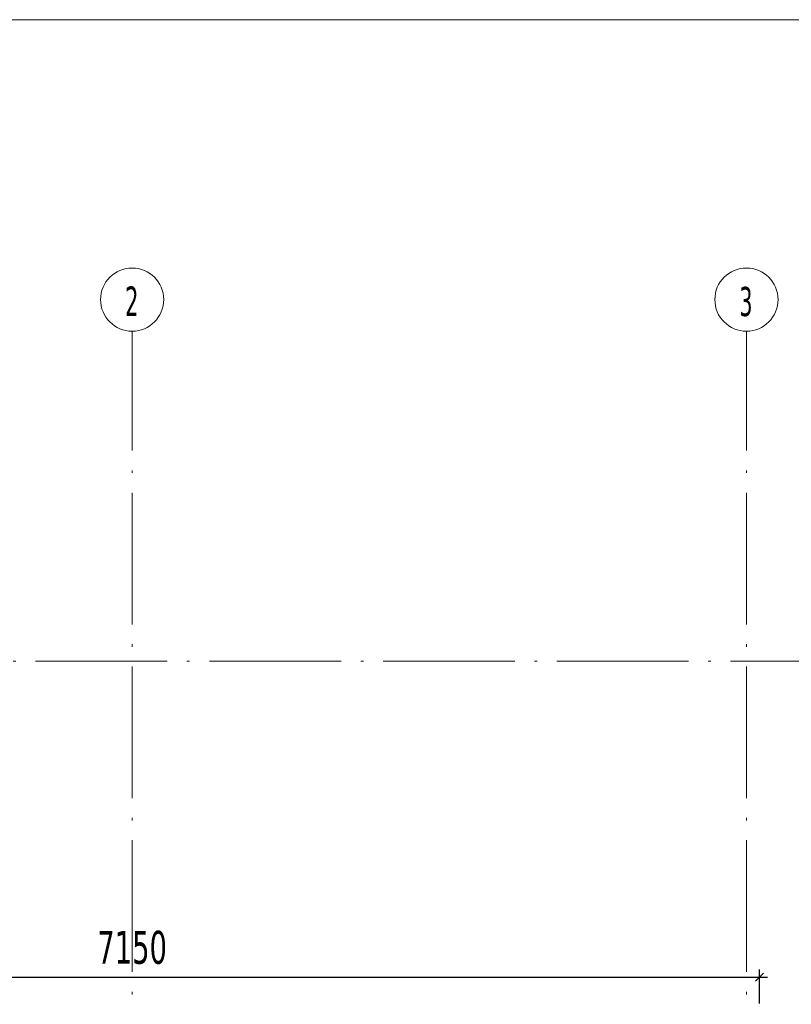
# Model space of a CAD drawing. Header units: millimetres. Extents: x 0 to 1517, y -116 to 725.
# Tile 22 of 256: x 425 to 484, y 165 to 239. Entities that reach past the tile are written whole.
import ezdxf

# ---------------------------------------------------------------- set-up
doc = ezdxf.new("R2010")
doc.units = ezdxf.units.MM
doc.linetypes.add('CADWORK_5', pattern=[13.2, 10, -1.5, 0.2, -1.5])
doc.layers.add('Ech.1_75', color=7, linetype='Continuous')
doc.styles.add('tahoma-', font='txt', dxfattribs={"height": 1})
doc.styles.add('tahoma-z-r', font='txt', dxfattribs={"width": 0.704918})
doc.dimstyles.new('ISO-25', dxfattribs={"dimtxt": 2.5, "dimasz": 2.5, "dimexe": 1.25, "dimexo": 0.625, "dimtad": 1, "dimtxsty": 'Standard', "dimcen": 2.5, "dimadec": 0, "dimazin": 0, "dimtfac": 1, "dimtmove": 0, "dimatfit": 3, "dimfxl": 1, "dimarcsym": 0})

# ---------------------------------------------------------------- blocks, each defined once
blk = doc.blocks.new('cw-dimension-symbol2')
at = {"color": 0, "linetype": 'Continuous', "lineweight": -2}
for p, q in [((-1, 0), (1, 0)), ((-0.5, -0.5), (0.5, 0.5))]:
    blk.add_line(p, q, dxfattribs=at)
blk = doc.blocks.new('*D191')
at = {"layer": 'Defpoints', "color": 0}
for p in [(481.575, 166.586), (386.241, 164.586), (481.575, 164.586)]:
    blk.add_point(p, dxfattribs=at)
at = {"layer": 'Ech.1_75', "color": 0, "linetype": 'Continuous', "lineweight": -2}
for p, q in [((386.241, 164.586), (386.241, 167.186)), ((481.575, 164.586), (481.575, 167.186)), ((386.841, 166.586), (480.975, 166.586))]:
    blk.add_line(p, q, dxfattribs=at)
at = {"layer": 'Ech.1_75', "color": 0, "lineweight": -2, "xscale": 0.6000000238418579, "yscale": 0.6000000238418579, "zscale": 0.6000000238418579, "rotation": 180}
blk.add_blockref('cw-dimension-symbol2', (386.241, 166.586), dxfattribs=at)
at = {"layer": 'Ech.1_75', "color": 0, "lineweight": -2, "xscale": 0.6000000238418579, "yscale": 0.6000000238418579, "zscale": 0.6000000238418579}
blk.add_blockref('cw-dimension-symbol2', (481.575, 166.586), dxfattribs=at)
at = {"layer": 'Ech.1_75', "color": 7, "linetype": 'Continuous', "lineweight": 5, "insert": (433.908, 168.836), "char_height": 2.5, "attachment_point": 5, "style": 'tahoma-z-r'}
blk.add_mtext('7150', dxfattribs=at)

msp = doc.modelspace()

# ---------------------------------------------------------------- linework, layer by layer
at = {"layer": 'Ech.1_75', "color": 7, "linetype": 'CADWORK_5', "lineweight": 5}
msp.add_lwpolyline([(360.575, 190.588), (519.917, 190.588)], dxfattribs=at)

# ---------------------------------------------------------------- dimensions: what is measured, and where the dimension line sits
at = {"layer": 'Ech.1_75', "color": 7, "linetype": 'Continuous', "lineweight": 5}
dim = msp.add_linear_dim(base=(481.575, 166.586), p1=(386.241, 164.586), p2=(481.575, 164.586), angle=0, text='7150', dimstyle='ISO-25', override={"dimtxt": 2.5, "dimasz": 0.6, "dimexe": 0.6, "dimexo": 0, "dimgap": 0, "dimdec": 2, "dimlfac": 1, "dimtxsty": 'tahoma-z-r', "dimblk": 'cw-dimension-symbol2', "dimclrt": 7, "dimtmove": 2}, dxfattribs=at)
dim.commit()
dim.dimension.update_dxf_attribs({"geometry": '*D191', "text_midpoint": (433.908, 168.836), "dimtype": 161})

# ---------------------------------------------------------------- wipeouts: each hides what was drawn before it
at = {"linetype": 'Continuous'}
for points in [[(433.908, 215.655), (433.923, 215.655), (433.938, 215.655), (433.953, 215.656), (433.968, 215.656), (433.983, 215.656), (433.998, 215.657), (434.014, 215.657), (434.029, 215.658), (434.044, 215.659), (434.059, 215.66), (434.074, 215.661), (434.089, 215.662), (434.104, 215.663), (434.119, 215.664), (434.134, 215.666), (434.149, 215.667), (434.164, 215.669), (434.179, 215.67), (434.194, 215.672), (434.209, 215.674), (434.224, 215.676), (434.239, 215.678), (434.254, 215.68), (434.269, 215.682), (434.283, 215.685), (434.298, 215.687), (434.313, 215.69), (434.328, 215.692), (434.343, 215.695), (434.358, 215.698), (434.373, 215.7), (434.387, 215.703), (434.402, 215.707), (434.417, 215.71), (434.432, 215.713), (434.446, 215.716), (434.461, 215.72), (434.476, 215.723), (434.49, 215.727), (434.505, 215.731), (434.519, 215.734), (434.534, 215.738), (434.549, 215.742), (434.563, 215.746), (434.578, 215.75), (434.592, 215.755), (434.606, 215.759), (434.621, 215.763), (434.635, 215.768), (434.65, 215.773), (434.664, 215.777), (434.678, 215.782), (434.693, 215.787), (434.707, 215.792), (434.721, 215.797), (434.735, 215.802), (434.749, 215.807), (434.763, 215.813), (434.777, 215.818), (434.792, 215.824), (434.806, 215.829), (434.819, 215.835), (434.833, 215.841), (434.847, 215.847), (434.861, 215.852), (434.875, 215.859), (434.889, 215.865), (434.903, 215.871), (434.916, 215.877), (434.93, 215.884), (434.944, 215.89), (434.957, 215.897), (434.971, 215.903), (434.984, 215.91), (434.998, 215.917), (435.011, 215.924), (435.024, 215.931), (435.038, 215.938), (435.051, 215.945), (435.064, 215.952), (435.077, 215.959), (435.091, 215.967), (435.104, 215.974), (435.117, 215.982), (435.13, 215.989), (435.143, 215.997), (435.156, 216.005), (435.168, 216.013), (435.181, 216.021), (435.194, 216.029), (435.207, 216.037), (435.219, 216.045), (435.232, 216.053), (435.245, 216.062), (435.257, 216.07), (435.269, 216.079), (435.282, 216.087), (435.294, 216.096), (435.306, 216.105), (435.319, 216.113), (435.331, 216.122), (435.343, 216.131), (435.355, 216.14), (435.367, 216.15), (435.379, 216.159), (435.391, 216.168), (435.403, 216.177), (435.414, 216.187), (435.426, 216.196), (435.438, 216.206), (435.449, 216.216), (435.461, 216.225), (435.472, 216.235), (435.484, 216.245), (435.495, 216.255), (435.506, 216.265), (435.518, 216.275), (435.529, 216.285), (435.54, 216.295), (435.551, 216.306), (435.562, 216.316), (435.573, 216.326), (435.584, 216.337), (435.594, 216.347), (435.605, 216.358), (435.616, 216.369), (435.626, 216.38), (435.637, 216.39), (435.647, 216.401), (435.658, 216.412), (435.668, 216.423), (435.678, 216.434), (435.688, 216.445), (435.698, 216.457), (435.708, 216.468), (435.718, 216.479), (435.728, 216.491), (435.738, 216.502), (435.748, 216.514), (435.757, 216.525), (435.767, 216.537), (435.776, 216.549), (435.786, 216.56), (435.795, 216.572), (435.804, 216.584), (435.814, 216.596), (435.823, 216.608), (435.832, 216.62), (435.841, 216.632), (435.85, 216.644), (435.858, 216.657), (435.867, 216.669), (435.876, 216.681), (435.884, 216.694), (435.893, 216.706), (435.901, 216.719), (435.91, 216.731), (435.918, 216.744), (435.926, 216.756), (435.934, 216.769), (435.942, 216.782), (435.95, 216.795), (435.958, 216.808), (435.966, 216.82), (435.974, 216.833), (435.981, 216.846), (435.989, 216.859), (435.996, 216.873), (436.004, 216.886), (436.011, 216.899), (436.018, 216.912), (436.026, 216.925), (436.033, 216.939), (436.04, 216.952), (436.046, 216.966), (436.053, 216.979), (436.06, 216.992), (436.067, 217.006), (436.073, 217.02), (436.08, 217.033), (436.086, 217.047), (436.092, 217.061), (436.098, 217.074), (436.105, 217.088), (436.111, 217.102), (436.117, 217.116), (436.122, 217.13), (436.128, 217.144), (436.134, 217.158), (436.139, 217.172), (436.145, 217.186), (436.15, 217.2), (436.156, 217.214), (436.161, 217.228), (436.166, 217.242), (436.171, 217.256), (436.176, 217.271), (436.181, 217.285), (436.186, 217.299), (436.191, 217.313), (436.195, 217.328), (436.2, 217.342), (436.204, 217.357), (436.208, 217.371), (436.213, 217.386), (436.217, 217.4), (436.221, 217.415), (436.225, 217.429), (436.229, 217.444), (436.233, 217.458), (436.236, 217.473), (436.24, 217.488), (436.243, 217.502), (436.247, 217.517), (436.25, 217.532), (436.253, 217.546), (436.257, 217.561), (436.26, 217.576), (436.263, 217.591), (436.265, 217.605), (436.268, 217.62), (436.271, 217.635), (436.274, 217.65), (436.276, 217.665), (436.278, 217.68), (436.281, 217.695), (436.283, 217.709), (436.285, 217.724), (436.287, 217.739), (436.289, 217.754), (436.291, 217.769), (436.293, 217.784), (436.294, 217.799), (436.296, 217.814), (436.297, 217.829), (436.299, 217.844), (436.3, 217.859), (436.301, 217.874), (436.302, 217.889), (436.303, 217.904), (436.304, 217.919), (436.305, 217.935), (436.306, 217.95), (436.306, 217.965), (436.307, 217.98), (436.307, 217.995), (436.308, 218.01), (436.308, 218.025), (436.308, 218.04), (436.308, 218.055), (436.308, 218.07), (436.308, 218.085), (436.308, 218.1), (436.307, 218.115), (436.307, 218.13), (436.306, 218.146), (436.306, 218.161), (436.305, 218.176), (436.304, 218.191), (436.303, 218.206), (436.302, 218.221), (436.301, 218.236), (436.3, 218.251), (436.299, 218.266), (436.297, 218.281), (436.296, 218.296), (436.294, 218.311), (436.293, 218.326), (436.291, 218.341), (436.289, 218.356), (436.287, 218.371), (436.285, 218.386), (436.283, 218.401), (436.281, 218.416), (436.278, 218.431), (436.276, 218.445), (436.274, 218.46), (436.271, 218.475), (436.268, 218.49), (436.265, 218.505), (436.263, 218.52), (436.26, 218.534), (436.257, 218.549), (436.253, 218.564), (436.25, 218.579), (436.247, 218.593), (436.243, 218.608), (436.24, 218.623), (436.236, 218.637), (436.233, 218.652), (436.229, 218.667), (436.225, 218.681), (436.221, 218.696), (436.217, 218.71), (436.213, 218.725), (436.208, 218.739), (436.204, 218.754), (436.2, 218.768), (436.195, 218.782), (436.191, 218.797), (436.186, 218.811), (436.181, 218.825), (436.176, 218.84), (436.171, 218.854), (436.166, 218.868), (436.161, 218.882), (436.156, 218.896), (436.15, 218.91), (436.145, 218.925), (436.139, 218.939), (436.134, 218.953), (436.128, 218.967), (436.122, 218.981), (436.117, 218.994), (436.111, 219.008), (436.105, 219.022), (436.098, 219.036), (436.092, 219.05), (436.086, 219.063), (436.08, 219.077), (436.073, 219.091), (436.067, 219.104), (436.06, 219.118), (436.053, 219.131), (436.046, 219.145), (436.04, 219.158), (436.033, 219.171), (436.026, 219.185), (436.018, 219.198), (436.011, 219.211), (436.004, 219.225), (435.996, 219.238), (435.989, 219.251), (435.981, 219.264), (435.974, 219.277), (435.966, 219.29), (435.958, 219.303), (435.95, 219.316), (435.942, 219.328), (435.934, 219.341), (435.926, 219.354), (435.918, 219.366), (435.91, 219.379), (435.901, 219.392), (435.893, 219.404), (435.884, 219.417), (435.876, 219.429), (435.867, 219.441), (435.858, 219.454), (435.85, 219.466), (435.841, 219.478), (435.832, 219.49), (435.823, 219.502), (435.814, 219.514), (435.804, 219.526), (435.795, 219.538), (435.786, 219.55), (435.776, 219.562), (435.767, 219.573), (435.757, 219.585), (435.748, 219.597), (435.738, 219.608), (435.728, 219.62), (435.718, 219.631), (435.708, 219.642), (435.698, 219.654), (435.688, 219.665), (435.678, 219.676), (435.668, 219.687), (435.658, 219.698), (435.647, 219.709), (435.637, 219.72), (435.626, 219.731), (435.616, 219.741), (435.605, 219.752), (435.594, 219.763), (435.584, 219.773), (435.573, 219.784), (435.562, 219.794), (435.551, 219.805), (435.54, 219.815), (435.529, 219.825), (435.518, 219.835), (435.506, 219.845), (435.495, 219.855), (435.484, 219.865), (435.472, 219.875), (435.461, 219.885), (435.449, 219.895), (435.438, 219.904), (435.426, 219.914), (435.414, 219.923), (435.403, 219.933), (435.391, 219.942), (435.379, 219.951), (435.367, 219.961), (435.355, 219.97), (435.343, 219.979), (435.331, 219.988), (435.319, 219.997), (435.306, 220.006), (435.294, 220.014), (435.282, 220.023), (435.269, 220.032), (435.257, 220.04), (435.245, 220.049), (435.232, 220.057), (435.219, 220.065), (435.207, 220.073), (435.194, 220.081), (435.181, 220.09), (435.168, 220.097), (435.156, 220.105), (435.143, 220.113), (435.13, 220.121), (435.117, 220.129), (435.104, 220.136), (435.091, 220.144), (435.077, 220.151), (435.064, 220.158), (435.051, 220.165), (435.038, 220.173), (435.024, 220.18), (435.011, 220.187), (434.998, 220.194), (434.984, 220.2), (434.971, 220.207), (434.957, 220.214), (434.944, 220.22), (434.93, 220.227), (434.916, 220.233), (434.903, 220.239), (434.889, 220.246), (434.875, 220.252), (434.861, 220.258), (434.847, 220.264), (434.833, 220.27), (434.819, 220.275), (434.806, 220.281), (434.792, 220.287), (434.777, 220.292), (434.763, 220.297), (434.749, 220.303), (434.735, 220.308), (434.721, 220.313), (434.707, 220.318), (434.693, 220.323), (434.678, 220.328), (434.664, 220.333), (434.65, 220.338), (434.635, 220.342), (434.621, 220.347), (434.606, 220.351), (434.592, 220.356), (434.578, 220.36), (434.563, 220.364), (434.549, 220.368), (434.534, 220.372), (434.519, 220.376), (434.505, 220.38), (434.49, 220.383), (434.476, 220.387), (434.461, 220.391), (434.446, 220.394), (434.432, 220.397), (434.417, 220.401), (434.402, 220.404), (434.387, 220.407), (434.373, 220.41), (434.358, 220.413), (434.343, 220.415), (434.328, 220.418), (434.313, 220.421), (434.298, 220.423), (434.283, 220.426), (434.269, 220.428), (434.254, 220.43), (434.239, 220.432), (434.224, 220.434), (434.209, 220.436), (434.194, 220.438), (434.179, 220.44), (434.164, 220.441), (434.149, 220.443), (434.134, 220.444), (434.119, 220.446), (434.104, 220.447), (434.089, 220.448), (434.074, 220.449), (434.059, 220.45), (434.044, 220.451), (434.029, 220.452), (434.014, 220.453), (433.998, 220.453), (433.983, 220.454), (433.968, 220.454), (433.953, 220.455), (433.938, 220.455), (433.923, 220.455), (433.908, 220.455), (433.893, 220.455), (433.878, 220.455), (433.863, 220.455), (433.848, 220.454), (433.833, 220.454), (433.818, 220.453), (433.802, 220.453), (433.787, 220.452), (433.772, 220.451), (433.757, 220.45), (433.742, 220.449), (433.727, 220.448), (433.712, 220.447), (433.697, 220.446), (433.682, 220.444), (433.667, 220.443), (433.652, 220.441), (433.637, 220.44), (433.622, 220.438), (433.607, 220.436), (433.592, 220.434), (433.577, 220.432), (433.562, 220.43), (433.547, 220.428), (433.533, 220.426), (433.518, 220.423), (433.503, 220.421), (433.488, 220.418), (433.473, 220.415), (433.458, 220.413), (433.443, 220.41), (433.429, 220.407), (433.414, 220.404), (433.399, 220.401), (433.384, 220.397), (433.37, 220.394), (433.355, 220.391), (433.34, 220.387), (433.326, 220.383), (433.311, 220.38), (433.297, 220.376), (433.282, 220.372), (433.267, 220.368), (433.253, 220.364), (433.238, 220.36), (433.224, 220.356), (433.21, 220.351), (433.195, 220.347), (433.181, 220.342), (433.166, 220.338), (433.152, 220.333), (433.138, 220.328), (433.123, 220.323), (433.109, 220.318), (433.095, 220.313), (433.081, 220.308), (433.067, 220.303), (433.053, 220.297), (433.039, 220.292), (433.025, 220.287), (433.011, 220.281), (432.997, 220.275), (432.983, 220.27), (432.969, 220.264), (432.955, 220.258), (432.941, 220.252), (432.927, 220.246), (432.914, 220.239), (432.9, 220.233), (432.886, 220.227), (432.873, 220.22), (432.859, 220.214), (432.845, 220.207), (432.832, 220.2), (432.818, 220.194), (432.805, 220.187), (432.792, 220.18), (432.778, 220.173), (432.765, 220.165), (432.752, 220.158), (432.739, 220.151), (432.725, 220.144), (432.712, 220.136), (432.699, 220.129), (432.686, 220.121), (432.673, 220.113), (432.66, 220.105), (432.648, 220.097), (432.635, 220.09), (432.622, 220.081), (432.609, 220.073), (432.597, 220.065), (432.584, 220.057), (432.572, 220.049), (432.559, 220.04), (432.547, 220.032), (432.534, 220.023), (432.522, 220.014), (432.51, 220.006), (432.497, 219.997), (432.485, 219.988), (432.473, 219.979), (432.461, 219.97), (432.449, 219.961), (432.437, 219.951), (432.425, 219.942), (432.413, 219.933), (432.402, 219.923), (432.39, 219.914), (432.378, 219.904), (432.367, 219.895), (432.355, 219.885), (432.344, 219.875), (432.332, 219.865), (432.321, 219.855), (432.31, 219.845), (432.298, 219.835), (432.287, 219.825), (432.276, 219.815), (432.265, 219.805), (432.254, 219.794), (432.243, 219.784), (432.232, 219.773), (432.222, 219.763), (432.211, 219.752), (432.2, 219.741), (432.19, 219.731), (432.179, 219.72), (432.169, 219.709), (432.158, 219.698), (432.148, 219.687), (432.138, 219.676), (432.128, 219.665), (432.118, 219.654), (432.108, 219.642), (432.098, 219.631), (432.088, 219.62), (432.078, 219.608), (432.068, 219.597), (432.059, 219.585), (432.049, 219.573), (432.04, 219.562), (432.03, 219.55), (432.021, 219.538), (432.012, 219.526), (432.002, 219.514), (431.993, 219.502), (431.984, 219.49), (431.975, 219.478), (431.966, 219.466), (431.958, 219.454), (431.949, 219.441), (431.94, 219.429), (431.932, 219.417), (431.923, 219.404), (431.915, 219.392), (431.906, 219.379), (431.898, 219.366), (431.89, 219.354), (431.882, 219.341), (431.874, 219.328), (431.866, 219.316), (431.858, 219.303), (431.85, 219.29), (431.842, 219.277), (431.835, 219.264), (431.827, 219.251), (431.82, 219.238), (431.812, 219.225), (431.805, 219.211), (431.798, 219.198), (431.791, 219.185), (431.783, 219.171), (431.776, 219.158), (431.77, 219.145), (431.763, 219.131), (431.756, 219.118), (431.749, 219.104), (431.743, 219.091), (431.736, 219.077), (431.73, 219.063), (431.724, 219.05), (431.718, 219.036), (431.711, 219.022), (431.705, 219.008), (431.699, 218.994), (431.694, 218.981), (431.688, 218.967), (431.682, 218.953), (431.677, 218.939), (431.671, 218.925), (431.666, 218.91), (431.66, 218.896), (431.655, 218.882), (431.65, 218.868), (431.645, 218.854), (431.64, 218.84), (431.635, 218.825), (431.63, 218.811), (431.625, 218.797), (431.621, 218.782), (431.616, 218.768), (431.612, 218.754), (431.608, 218.739), (431.603, 218.725), (431.599, 218.71), (431.595, 218.696), (431.591, 218.681), (431.587, 218.667), (431.583, 218.652), (431.58, 218.637), (431.576, 218.623), (431.573, 218.608), (431.569, 218.593), (431.566, 218.579), (431.563, 218.564), (431.559, 218.549), (431.556, 218.534), (431.553, 218.52), (431.551, 218.505), (431.548, 218.49), (431.545, 218.475), (431.542, 218.46), (431.54, 218.445), (431.538, 218.431), (431.535, 218.416), (431.533, 218.401), (431.531, 218.386), (431.529, 218.371), (431.527, 218.356), (431.525, 218.341), (431.523, 218.326), (431.522, 218.311), (431.52, 218.296), (431.519, 218.281), (431.517, 218.266), (431.516, 218.251), (431.515, 218.236), (431.514, 218.221), (431.513, 218.206), (431.512, 218.191), (431.511, 218.176), (431.51, 218.161), (431.51, 218.146), (431.509, 218.13), (431.509, 218.115), (431.508, 218.1), (431.508, 218.085), (431.508, 218.07), (431.508, 218.055), (431.508, 218.04), (431.508, 218.025), (431.508, 218.01), (431.509, 217.995), (431.509, 217.98), (431.51, 217.965), (431.51, 217.95), (431.511, 217.935), (431.512, 217.919), (431.513, 217.904), (431.514, 217.889), (431.515, 217.874), (431.516, 217.859), (431.517, 217.844), (431.519, 217.829), (431.52, 217.814), (431.522, 217.799), (431.523, 217.784), (431.525, 217.769), (431.527, 217.754), (431.529, 217.739), (431.531, 217.724), (431.533, 217.709), (431.535, 217.695), (431.538, 217.68), (431.54, 217.665), (431.542, 217.65), (431.545, 217.635), (431.548, 217.62), (431.551, 217.605), (431.553, 217.591), (431.556, 217.576), (431.559, 217.561), (431.563, 217.546), (431.566, 217.532), (431.569, 217.517), (431.573, 217.502), (431.576, 217.488), (431.58, 217.473), (431.583, 217.458), (431.587, 217.444), (431.591, 217.429), (431.595, 217.415), (431.599, 217.4), (431.603, 217.386), (431.608, 217.371), (431.612, 217.357), (431.616, 217.342), (431.621, 217.328), (431.625, 217.313), (431.63, 217.299), (431.635, 217.285), (431.64, 217.271), (431.645, 217.256), (431.65, 217.242), (431.655, 217.228), (431.66, 217.214), (431.666, 217.2), (431.671, 217.186), (431.677, 217.172), (431.682, 217.158), (431.688, 217.144), (431.694, 217.13), (431.699, 217.116), (431.705, 217.102), (431.711, 217.088), (431.718, 217.074), (431.724, 217.061), (431.73, 217.047), (431.736, 217.033), (431.743, 217.02), (431.749, 217.006), (431.756, 216.992), (431.763, 216.979), (431.77, 216.966), (431.776, 216.952), (431.783, 216.939), (431.791, 216.925), (431.798, 216.912), (431.805, 216.899), (431.812, 216.886), (431.82, 216.873), (431.827, 216.859), (431.835, 216.846), (431.842, 216.833), (431.85, 216.82), (431.858, 216.808), (431.866, 216.795), (431.874, 216.782), (431.882, 216.769), (431.89, 216.756), (431.898, 216.744), (431.906, 216.731), (431.915, 216.719), (431.923, 216.706), (431.932, 216.694), (431.94, 216.681), (431.949, 216.669), (431.958, 216.657), (431.966, 216.644), (431.975, 216.632), (431.984, 216.62), (431.993, 216.608), (432.002, 216.596), (432.012, 216.584), (432.021, 216.572), (432.03, 216.56), (432.04, 216.549), (432.049, 216.537), (432.059, 216.525), (432.068, 216.514), (432.078, 216.502), (432.088, 216.491), (432.098, 216.479), (432.108, 216.468), (432.118, 216.457), (432.128, 216.445), (432.138, 216.434), (432.148, 216.423), (432.158, 216.412), (432.169, 216.401), (432.179, 216.39), (432.19, 216.38), (432.2, 216.369), (432.211, 216.358), (432.222, 216.347), (432.232, 216.337), (432.243, 216.326), (432.254, 216.316), (432.265, 216.306), (432.276, 216.295), (432.287, 216.285), (432.298, 216.275), (432.31, 216.265), (432.321, 216.255), (432.332, 216.245), (432.344, 216.235), (432.355, 216.225), (432.367, 216.216), (432.378, 216.206), (432.39, 216.196), (432.402, 216.187), (432.413, 216.177), (432.425, 216.168), (432.437, 216.159), (432.449, 216.15), (432.461, 216.14), (432.473, 216.131), (432.485, 216.122), (432.497, 216.113), (432.51, 216.105), (432.522, 216.096), (432.534, 216.087), (432.547, 216.079), (432.559, 216.07), (432.572, 216.062), (432.584, 216.053), (432.597, 216.045), (432.609, 216.037), (432.622, 216.029), (432.635, 216.021), (432.648, 216.013), (432.66, 216.005), (432.673, 215.997), (432.686, 215.989), (432.699, 215.982), (432.712, 215.974), (432.725, 215.967), (432.739, 215.959), (432.752, 215.952), (432.765, 215.945), (432.778, 215.938), (432.792, 215.931), (432.805, 215.924), (432.818, 215.917), (432.832, 215.91), (432.845, 215.903), (432.859, 215.897), (432.873, 215.89), (432.886, 215.884), (432.9, 215.877), (432.914, 215.871), (432.927, 215.865), (432.941, 215.859), (432.955, 215.852), (432.969, 215.847), (432.983, 215.841), (432.997, 215.835), (433.011, 215.829), (433.025, 215.824), (433.039, 215.818), (433.053, 215.813), (433.067, 215.807), (433.081, 215.802), (433.095, 215.797), (433.109, 215.792), (433.123, 215.787), (433.138, 215.782), (433.152, 215.777), (433.166, 215.773), (433.181, 215.768), (433.195, 215.763), (433.21, 215.759), (433.224, 215.755), (433.238, 215.75), (433.253, 215.746), (433.267, 215.742), (433.282, 215.738), (433.297, 215.734), (433.311, 215.731), (433.326, 215.727), (433.34, 215.723), (433.355, 215.72), (433.37, 215.716), (433.384, 215.713), (433.399, 215.71), (433.414, 215.707), (433.429, 215.703), (433.443, 215.7), (433.458, 215.698), (433.473, 215.695), (433.488, 215.692), (433.503, 215.69), (433.518, 215.687), (433.533, 215.685), (433.547, 215.682), (433.562, 215.68), (433.577, 215.678), (433.592, 215.676), (433.607, 215.674), (433.622, 215.672), (433.637, 215.67), (433.652, 215.669), (433.667, 215.667), (433.682, 215.666), (433.697, 215.664), (433.712, 215.663), (433.727, 215.662), (433.742, 215.661), (433.757, 215.66), (433.772, 215.659), (433.787, 215.658), (433.802, 215.657), (433.818, 215.657), (433.833, 215.656), (433.848, 215.656), (433.863, 215.656), (433.878, 215.655), (433.893, 215.655)], [(480.575, 215.655), (480.59, 215.655), (480.605, 215.655), (480.62, 215.656), (480.635, 215.656), (480.65, 215.656), (480.665, 215.657), (480.68, 215.657), (480.695, 215.658), (480.71, 215.659), (480.725, 215.66), (480.74, 215.661), (480.755, 215.662), (480.77, 215.663), (480.786, 215.664), (480.801, 215.666), (480.816, 215.667), (480.831, 215.669), (480.846, 215.67), (480.861, 215.672), (480.875, 215.674), (480.89, 215.676), (480.905, 215.678), (480.92, 215.68), (480.935, 215.682), (480.95, 215.685), (480.965, 215.687), (480.98, 215.69), (480.995, 215.692), (481.01, 215.695), (481.024, 215.698), (481.039, 215.7), (481.054, 215.703), (481.069, 215.707), (481.083, 215.71), (481.098, 215.713), (481.113, 215.716), (481.128, 215.72), (481.142, 215.723), (481.157, 215.727), (481.172, 215.731), (481.186, 215.734), (481.201, 215.738), (481.215, 215.742), (481.23, 215.746), (481.244, 215.75), (481.259, 215.755), (481.273, 215.759), (481.288, 215.763), (481.302, 215.768), (481.316, 215.773), (481.331, 215.777), (481.345, 215.782), (481.359, 215.787), (481.373, 215.792), (481.388, 215.797), (481.402, 215.802), (481.416, 215.807), (481.43, 215.813), (481.444, 215.818), (481.458, 215.824), (481.472, 215.829), (481.486, 215.835), (481.5, 215.841), (481.514, 215.847), (481.528, 215.852), (481.542, 215.859), (481.555, 215.865), (481.569, 215.871), (481.583, 215.877), (481.597, 215.884), (481.61, 215.89), (481.624, 215.897), (481.637, 215.903), (481.651, 215.91), (481.664, 215.917), (481.678, 215.924), (481.691, 215.931), (481.704, 215.938), (481.718, 215.945), (481.731, 215.952), (481.744, 215.959), (481.757, 215.967), (481.77, 215.974), (481.783, 215.982), (481.796, 215.989), (481.809, 215.997), (481.822, 216.005), (481.835, 216.013), (481.848, 216.021), (481.861, 216.029), (481.873, 216.037), (481.886, 216.045), (481.899, 216.053), (481.911, 216.062), (481.924, 216.07), (481.936, 216.079), (481.949, 216.087), (481.961, 216.096), (481.973, 216.105), (481.985, 216.113), (481.998, 216.122), (482.01, 216.131), (482.022, 216.14), (482.034, 216.15), (482.046, 216.159), (482.058, 216.168), (482.069, 216.177), (482.081, 216.187), (482.093, 216.196), (482.104, 216.206), (482.116, 216.216), (482.128, 216.225), (482.139, 216.235), (482.15, 216.245), (482.162, 216.255), (482.173, 216.265), (482.184, 216.275), (482.195, 216.285), (482.207, 216.295), (482.218, 216.306), (482.229, 216.316), (482.239, 216.326), (482.25, 216.337), (482.261, 216.347), (482.272, 216.358), (482.282, 216.369), (482.293, 216.38), (482.303, 216.39), (482.314, 216.401), (482.324, 216.412), (482.334, 216.423), (482.345, 216.434), (482.355, 216.445), (482.365, 216.457), (482.375, 216.468), (482.385, 216.479), (482.395, 216.491), (482.405, 216.502), (482.414, 216.514), (482.424, 216.525), (482.433, 216.537), (482.443, 216.549), (482.452, 216.56), (482.462, 216.572), (482.471, 216.584), (482.48, 216.596), (482.489, 216.608), (482.498, 216.62), (482.507, 216.632), (482.516, 216.644), (482.525, 216.657), (482.534, 216.669), (482.543, 216.681), (482.551, 216.694), (482.56, 216.706), (482.568, 216.719), (482.576, 216.731), (482.585, 216.744), (482.593, 216.756), (482.601, 216.769), (482.609, 216.782), (482.617, 216.795), (482.625, 216.808), (482.633, 216.82), (482.64, 216.833), (482.648, 216.846), (482.656, 216.859), (482.663, 216.873), (482.671, 216.886), (482.678, 216.899), (482.685, 216.912), (482.692, 216.925), (482.699, 216.939), (482.706, 216.952), (482.713, 216.966), (482.72, 216.979), (482.727, 216.992), (482.733, 217.006), (482.74, 217.02), (482.746, 217.033), (482.753, 217.047), (482.759, 217.061), (482.765, 217.074), (482.771, 217.088), (482.777, 217.102), (482.783, 217.116), (482.789, 217.13), (482.795, 217.144), (482.801, 217.158), (482.806, 217.172), (482.812, 217.186), (482.817, 217.2), (482.822, 217.214), (482.828, 217.228), (482.833, 217.242), (482.838, 217.256), (482.843, 217.271), (482.848, 217.285), (482.853, 217.299), (482.857, 217.313), (482.862, 217.328), (482.866, 217.342), (482.871, 217.357), (482.875, 217.371), (482.879, 217.386), (482.884, 217.4), (482.888, 217.415), (482.892, 217.429), (482.895, 217.444), (482.899, 217.458), (482.903, 217.473), (482.907, 217.488), (482.91, 217.502), (482.914, 217.517), (482.917, 217.532), (482.92, 217.546), (482.923, 217.561), (482.926, 217.576), (482.929, 217.591), (482.932, 217.605), (482.935, 217.62), (482.938, 217.635), (482.94, 217.65), (482.943, 217.665), (482.945, 217.68), (482.947, 217.695), (482.95, 217.709), (482.952, 217.724), (482.954, 217.739), (482.956, 217.754), (482.958, 217.769), (482.959, 217.784), (482.961, 217.799), (482.963, 217.814), (482.964, 217.829), (482.965, 217.844), (482.967, 217.859), (482.968, 217.874), (482.969, 217.889), (482.97, 217.904), (482.971, 217.919), (482.972, 217.935), (482.972, 217.95), (482.973, 217.965), (482.973, 217.98), (482.974, 217.995), (482.974, 218.01), (482.974, 218.025), (482.975, 218.04), (482.975, 218.055), (482.975, 218.07), (482.974, 218.085), (482.974, 218.1), (482.974, 218.115), (482.973, 218.13), (482.973, 218.146), (482.972, 218.161), (482.972, 218.176), (482.971, 218.191), (482.97, 218.206), (482.969, 218.221), (482.968, 218.236), (482.967, 218.251), (482.965, 218.266), (482.964, 218.281), (482.963, 218.296), (482.961, 218.311), (482.959, 218.326), (482.958, 218.341), (482.956, 218.356), (482.954, 218.371), (482.952, 218.386), (482.95, 218.401), (482.947, 218.416), (482.945, 218.431), (482.943, 218.445), (482.94, 218.46), (482.938, 218.475), (482.935, 218.49), (482.932, 218.505), (482.929, 218.52), (482.926, 218.534), (482.923, 218.549), (482.92, 218.564), (482.917, 218.579), (482.914, 218.593), (482.91, 218.608), (482.907, 218.623), (482.903, 218.637), (482.899, 218.652), (482.895, 218.667), (482.892, 218.681), (482.888, 218.696), (482.884, 218.71), (482.879, 218.725), (482.875, 218.739), (482.871, 218.754), (482.866, 218.768), (482.862, 218.782), (482.857, 218.797), (482.853, 218.811), (482.848, 218.825), (482.843, 218.84), (482.838, 218.854), (482.833, 218.868), (482.828, 218.882), (482.822, 218.896), (482.817, 218.91), (482.812, 218.925), (482.806, 218.939), (482.801, 218.953), (482.795, 218.967), (482.789, 218.981), (482.783, 218.994), (482.777, 219.008), (482.771, 219.022), (482.765, 219.036), (482.759, 219.05), (482.753, 219.063), (482.746, 219.077), (482.74, 219.091), (482.733, 219.104), (482.727, 219.118), (482.72, 219.131), (482.713, 219.145), (482.706, 219.158), (482.699, 219.171), (482.692, 219.185), (482.685, 219.198), (482.678, 219.211), (482.671, 219.225), (482.663, 219.238), (482.656, 219.251), (482.648, 219.264), (482.64, 219.277), (482.633, 219.29), (482.625, 219.303), (482.617, 219.316), (482.609, 219.328), (482.601, 219.341), (482.593, 219.354), (482.585, 219.366), (482.576, 219.379), (482.568, 219.392), (482.56, 219.404), (482.551, 219.417), (482.543, 219.429), (482.534, 219.441), (482.525, 219.454), (482.516, 219.466), (482.507, 219.478), (482.498, 219.49), (482.489, 219.502), (482.48, 219.514), (482.471, 219.526), (482.462, 219.538), (482.452, 219.55), (482.443, 219.562), (482.433, 219.573), (482.424, 219.585), (482.414, 219.597), (482.405, 219.608), (482.395, 219.62), (482.385, 219.631), (482.375, 219.642), (482.365, 219.654), (482.355, 219.665), (482.345, 219.676), (482.334, 219.687), (482.324, 219.698), (482.314, 219.709), (482.303, 219.72), (482.293, 219.731), (482.282, 219.741), (482.272, 219.752), (482.261, 219.763), (482.25, 219.773), (482.239, 219.784), (482.229, 219.794), (482.218, 219.805), (482.207, 219.815), (482.195, 219.825), (482.184, 219.835), (482.173, 219.845), (482.162, 219.855), (482.15, 219.865), (482.139, 219.875), (482.128, 219.885), (482.116, 219.895), (482.104, 219.904), (482.093, 219.914), (482.081, 219.923), (482.069, 219.933), (482.058, 219.942), (482.046, 219.951), (482.034, 219.961), (482.022, 219.97), (482.01, 219.979), (481.998, 219.988), (481.985, 219.997), (481.973, 220.006), (481.961, 220.014), (481.949, 220.023), (481.936, 220.032), (481.924, 220.04), (481.911, 220.049), (481.899, 220.057), (481.886, 220.065), (481.873, 220.073), (481.861, 220.081), (481.848, 220.09), (481.835, 220.097), (481.822, 220.105), (481.809, 220.113), (481.796, 220.121), (481.783, 220.129), (481.77, 220.136), (481.757, 220.144), (481.744, 220.151), (481.731, 220.158), (481.718, 220.165), (481.704, 220.173), (481.691, 220.18), (481.678, 220.187), (481.664, 220.194), (481.651, 220.2), (481.637, 220.207), (481.624, 220.214), (481.61, 220.22), (481.597, 220.227), (481.583, 220.233), (481.569, 220.239), (481.555, 220.246), (481.542, 220.252), (481.528, 220.258), (481.514, 220.264), (481.5, 220.27), (481.486, 220.275), (481.472, 220.281), (481.458, 220.287), (481.444, 220.292), (481.43, 220.297), (481.416, 220.303), (481.402, 220.308), (481.388, 220.313), (481.373, 220.318), (481.359, 220.323), (481.345, 220.328), (481.331, 220.333), (481.316, 220.338), (481.302, 220.342), (481.288, 220.347), (481.273, 220.351), (481.259, 220.356), (481.244, 220.36), (481.23, 220.364), (481.215, 220.368), (481.201, 220.372), (481.186, 220.376), (481.172, 220.38), (481.157, 220.383), (481.142, 220.387), (481.128, 220.391), (481.113, 220.394), (481.098, 220.397), (481.083, 220.401), (481.069, 220.404), (481.054, 220.407), (481.039, 220.41), (481.024, 220.413), (481.01, 220.415), (480.995, 220.418), (480.98, 220.421), (480.965, 220.423), (480.95, 220.426), (480.935, 220.428), (480.92, 220.43), (480.905, 220.432), (480.89, 220.434), (480.875, 220.436), (480.861, 220.438), (480.846, 220.44), (480.831, 220.441), (480.816, 220.443), (480.801, 220.444), (480.786, 220.446), (480.77, 220.447), (480.755, 220.448), (480.74, 220.449), (480.725, 220.45), (480.71, 220.451), (480.695, 220.452), (480.68, 220.453), (480.665, 220.453), (480.65, 220.454), (480.635, 220.454), (480.62, 220.455), (480.605, 220.455), (480.59, 220.455), (480.575, 220.455), (480.56, 220.455), (480.545, 220.455), (480.529, 220.455), (480.514, 220.454), (480.499, 220.454), (480.484, 220.453), (480.469, 220.453), (480.454, 220.452), (480.439, 220.451), (480.424, 220.45), (480.409, 220.449), (480.394, 220.448), (480.379, 220.447), (480.364, 220.446), (480.349, 220.444), (480.334, 220.443), (480.319, 220.441), (480.304, 220.44), (480.289, 220.438), (480.274, 220.436), (480.259, 220.434), (480.244, 220.432), (480.229, 220.43), (480.214, 220.428), (480.199, 220.426), (480.184, 220.423), (480.169, 220.421), (480.155, 220.418), (480.14, 220.415), (480.125, 220.413), (480.11, 220.41), (480.095, 220.407), (480.081, 220.404), (480.066, 220.401), (480.051, 220.397), (480.036, 220.394), (480.022, 220.391), (480.007, 220.387), (479.992, 220.383), (479.978, 220.38), (479.963, 220.376), (479.949, 220.372), (479.934, 220.368), (479.92, 220.364), (479.905, 220.36), (479.891, 220.356), (479.876, 220.351), (479.862, 220.347), (479.847, 220.342), (479.833, 220.338), (479.819, 220.333), (479.804, 220.328), (479.79, 220.323), (479.776, 220.318), (479.762, 220.313), (479.748, 220.308), (479.733, 220.303), (479.719, 220.297), (479.705, 220.292), (479.691, 220.287), (479.677, 220.281), (479.663, 220.275), (479.649, 220.27), (479.635, 220.264), (479.622, 220.258), (479.608, 220.252), (479.594, 220.246), (479.58, 220.239), (479.566, 220.233), (479.553, 220.227), (479.539, 220.22), (479.526, 220.214), (479.512, 220.207), (479.499, 220.2), (479.485, 220.194), (479.472, 220.187), (479.458, 220.18), (479.445, 220.173), (479.432, 220.165), (479.418, 220.158), (479.405, 220.151), (479.392, 220.144), (479.379, 220.136), (479.366, 220.129), (479.353, 220.121), (479.34, 220.113), (479.327, 220.105), (479.314, 220.097), (479.301, 220.09), (479.289, 220.081), (479.276, 220.073), (479.263, 220.065), (479.251, 220.057), (479.238, 220.049), (479.226, 220.04), (479.213, 220.032), (479.201, 220.023), (479.189, 220.014), (479.176, 220.006), (479.164, 219.997), (479.152, 219.988), (479.14, 219.979), (479.128, 219.97), (479.116, 219.961), (479.104, 219.951), (479.092, 219.942), (479.08, 219.933), (479.068, 219.923), (479.057, 219.914), (479.045, 219.904), (479.033, 219.895), (479.022, 219.885), (479.01, 219.875), (478.999, 219.865), (478.988, 219.855), (478.976, 219.845), (478.965, 219.835), (478.954, 219.825), (478.943, 219.815), (478.932, 219.805), (478.921, 219.794), (478.91, 219.784), (478.899, 219.773), (478.888, 219.763), (478.878, 219.752), (478.867, 219.741), (478.856, 219.731), (478.846, 219.72), (478.836, 219.709), (478.825, 219.698), (478.815, 219.687), (478.805, 219.676), (478.794, 219.665), (478.784, 219.654), (478.774, 219.642), (478.764, 219.631), (478.755, 219.62), (478.745, 219.608), (478.735, 219.597), (478.725, 219.585), (478.716, 219.573), (478.706, 219.562), (478.697, 219.55), (478.688, 219.538), (478.678, 219.526), (478.669, 219.514), (478.66, 219.502), (478.651, 219.49), (478.642, 219.478), (478.633, 219.466), (478.624, 219.454), (478.615, 219.441), (478.607, 219.429), (478.598, 219.417), (478.59, 219.404), (478.581, 219.392), (478.573, 219.379), (478.565, 219.366), (478.556, 219.354), (478.548, 219.341), (478.54, 219.328), (478.532, 219.316), (478.524, 219.303), (478.517, 219.29), (478.509, 219.277), (478.501, 219.264), (478.494, 219.251), (478.486, 219.238), (478.479, 219.225), (478.472, 219.211), (478.464, 219.198), (478.457, 219.185), (478.45, 219.171), (478.443, 219.158), (478.436, 219.145), (478.429, 219.131), (478.423, 219.118), (478.416, 219.104), (478.41, 219.091), (478.403, 219.077), (478.397, 219.063), (478.39, 219.05), (478.384, 219.036), (478.378, 219.022), (478.372, 219.008), (478.366, 218.994), (478.36, 218.981), (478.354, 218.967), (478.349, 218.953), (478.343, 218.939), (478.338, 218.925), (478.332, 218.91), (478.327, 218.896), (478.322, 218.882), (478.317, 218.868), (478.311, 218.854), (478.307, 218.84), (478.302, 218.825), (478.297, 218.811), (478.292, 218.797), (478.288, 218.782), (478.283, 218.768), (478.279, 218.754), (478.274, 218.739), (478.27, 218.725), (478.266, 218.71), (478.262, 218.696), (478.258, 218.681), (478.254, 218.667), (478.25, 218.652), (478.246, 218.637), (478.243, 218.623), (478.239, 218.608), (478.236, 218.593), (478.232, 218.579), (478.229, 218.564), (478.226, 218.549), (478.223, 218.534), (478.22, 218.52), (478.217, 218.505), (478.214, 218.49), (478.212, 218.475), (478.209, 218.46), (478.207, 218.445), (478.204, 218.431), (478.202, 218.416), (478.2, 218.401), (478.198, 218.386), (478.196, 218.371), (478.194, 218.356), (478.192, 218.341), (478.19, 218.326), (478.188, 218.311), (478.187, 218.296), (478.185, 218.281), (478.184, 218.266), (478.183, 218.251), (478.181, 218.236), (478.18, 218.221), (478.179, 218.206), (478.179, 218.191), (478.178, 218.176), (478.177, 218.161), (478.176, 218.146), (478.176, 218.13), (478.175, 218.115), (478.175, 218.1), (478.175, 218.085), (478.175, 218.07), (478.175, 218.055), (478.175, 218.04), (478.175, 218.025), (478.175, 218.01), (478.175, 217.995), (478.176, 217.98), (478.176, 217.965), (478.177, 217.95), (478.178, 217.935), (478.179, 217.919), (478.179, 217.904), (478.18, 217.889), (478.181, 217.874), (478.183, 217.859), (478.184, 217.844), (478.185, 217.829), (478.187, 217.814), (478.188, 217.799), (478.19, 217.784), (478.192, 217.769), (478.194, 217.754), (478.196, 217.739), (478.198, 217.724), (478.2, 217.709), (478.202, 217.695), (478.204, 217.68), (478.207, 217.665), (478.209, 217.65), (478.212, 217.635), (478.214, 217.62), (478.217, 217.605), (478.22, 217.591), (478.223, 217.576), (478.226, 217.561), (478.229, 217.546), (478.232, 217.532), (478.236, 217.517), (478.239, 217.502), (478.243, 217.488), (478.246, 217.473), (478.25, 217.458), (478.254, 217.444), (478.258, 217.429), (478.262, 217.415), (478.266, 217.4), (478.27, 217.386), (478.274, 217.371), (478.279, 217.357), (478.283, 217.342), (478.288, 217.328), (478.292, 217.313), (478.297, 217.299), (478.302, 217.285), (478.307, 217.271), (478.311, 217.256), (478.317, 217.242), (478.322, 217.228), (478.327, 217.214), (478.332, 217.2), (478.338, 217.186), (478.343, 217.172), (478.349, 217.158), (478.354, 217.144), (478.36, 217.13), (478.366, 217.116), (478.372, 217.102), (478.378, 217.088), (478.384, 217.074), (478.39, 217.061), (478.397, 217.047), (478.403, 217.033), (478.41, 217.02), (478.416, 217.006), (478.423, 216.992), (478.429, 216.979), (478.436, 216.966), (478.443, 216.952), (478.45, 216.939), (478.457, 216.925), (478.464, 216.912), (478.472, 216.899), (478.479, 216.886), (478.486, 216.873), (478.494, 216.859), (478.501, 216.846), (478.509, 216.833), (478.517, 216.82), (478.524, 216.808), (478.532, 216.795), (478.54, 216.782), (478.548, 216.769), (478.556, 216.756), (478.565, 216.744), (478.573, 216.731), (478.581, 216.719), (478.59, 216.706), (478.598, 216.694), (478.607, 216.681), (478.615, 216.669), (478.624, 216.657), (478.633, 216.644), (478.642, 216.632), (478.651, 216.62), (478.66, 216.608), (478.669, 216.596), (478.678, 216.584), (478.688, 216.572), (478.697, 216.56), (478.706, 216.549), (478.716, 216.537), (478.725, 216.525), (478.735, 216.514), (478.745, 216.502), (478.755, 216.491), (478.764, 216.479), (478.774, 216.468), (478.784, 216.457), (478.794, 216.445), (478.805, 216.434), (478.815, 216.423), (478.825, 216.412), (478.836, 216.401), (478.846, 216.39), (478.856, 216.38), (478.867, 216.369), (478.878, 216.358), (478.888, 216.347), (478.899, 216.337), (478.91, 216.326), (478.921, 216.316), (478.932, 216.306), (478.943, 216.295), (478.954, 216.285), (478.965, 216.275), (478.976, 216.265), (478.988, 216.255), (478.999, 216.245), (479.01, 216.235), (479.022, 216.225), (479.033, 216.216), (479.045, 216.206), (479.057, 216.196), (479.068, 216.187), (479.08, 216.177), (479.092, 216.168), (479.104, 216.159), (479.116, 216.15), (479.128, 216.14), (479.14, 216.131), (479.152, 216.122), (479.164, 216.113), (479.176, 216.105), (479.189, 216.096), (479.201, 216.087), (479.213, 216.079), (479.226, 216.07), (479.238, 216.062), (479.251, 216.053), (479.263, 216.045), (479.276, 216.037), (479.289, 216.029), (479.301, 216.021), (479.314, 216.013), (479.327, 216.005), (479.34, 215.997), (479.353, 215.989), (479.366, 215.982), (479.379, 215.974), (479.392, 215.967), (479.405, 215.959), (479.418, 215.952), (479.432, 215.945), (479.445, 215.938), (479.458, 215.931), (479.472, 215.924), (479.485, 215.917), (479.499, 215.91), (479.512, 215.903), (479.526, 215.897), (479.539, 215.89), (479.553, 215.884), (479.566, 215.877), (479.58, 215.871), (479.594, 215.865), (479.608, 215.859), (479.622, 215.852), (479.635, 215.847), (479.649, 215.841), (479.663, 215.835), (479.677, 215.829), (479.691, 215.824), (479.705, 215.818), (479.719, 215.813), (479.733, 215.807), (479.748, 215.802), (479.762, 215.797), (479.776, 215.792), (479.79, 215.787), (479.804, 215.782), (479.819, 215.777), (479.833, 215.773), (479.847, 215.768), (479.862, 215.763), (479.876, 215.759), (479.891, 215.755), (479.905, 215.75), (479.92, 215.746), (479.934, 215.742), (479.949, 215.738), (479.963, 215.734), (479.978, 215.731), (479.992, 215.727), (480.007, 215.723), (480.022, 215.72), (480.036, 215.716), (480.051, 215.713), (480.066, 215.71), (480.081, 215.707), (480.095, 215.703), (480.11, 215.7), (480.125, 215.698), (480.14, 215.695), (480.155, 215.692), (480.169, 215.69), (480.184, 215.687), (480.199, 215.685), (480.214, 215.682), (480.229, 215.68), (480.244, 215.678), (480.259, 215.676), (480.274, 215.674), (480.289, 215.672), (480.304, 215.67), (480.319, 215.669), (480.334, 215.667), (480.349, 215.666), (480.364, 215.664), (480.379, 215.663), (480.394, 215.662), (480.409, 215.661), (480.424, 215.66), (480.439, 215.659), (480.454, 215.658), (480.469, 215.657), (480.484, 215.657), (480.499, 215.656), (480.514, 215.656), (480.529, 215.656), (480.545, 215.655), (480.56, 215.655)]]:
    msp.add_wipeout(points, dxfattribs=at).dxf.layer = 'Ech.1_75'

# ---------------------------------------------------------------- next in the draw order: linework, layer by layer
at = {"layer": 'Ech.1_75', "color": 7, "linetype": 'Continuous', "lineweight": 5}
msp.add_lwpolyline([(334.895, 239.316), (334.895, -108.036), (637.183, -108.036), (637.183, 239.316), (334.895, 239.316)], close=True, dxfattribs=at)
at = {"layer": 'Ech.1_75', "color": 7, "linetype": 'Continuous', "lineweight": 5, "flags": 128}
for points in [[(433.908, 215.655, 1), (433.908, 220.455, 1), (433.908, 215.655)], [(480.575, 215.655, 1), (480.575, 220.455, 1), (480.575, 215.655)]]:
    msp.add_lwpolyline(points, format="xyb", close=True, dxfattribs=at)
at = {"layer": 'Ech.1_75', "color": 7, "linetype": 'CADWORK_5', "lineweight": 5}
for points in [[(433.908, -97.012), (433.908, 215.655)], [(480.575, -97.012), (480.575, 215.655)]]:
    msp.add_lwpolyline(points, dxfattribs=at)

# ---------------------------------------------------------------- next in the draw order: texts
at = {"layer": 'Ech.1_75', "color": 7, "linetype": 'Continuous', "style": 'tahoma-', "width": 0.6}
for s, height, p in [('2', 2.252, (433.374, 216.805)), ('3', 2.214, (480.04, 216.805))]:
    msp.add_text(s, height=height, dxfattribs=at).set_placement(p)

doc.saveas('drawing.dxf')
